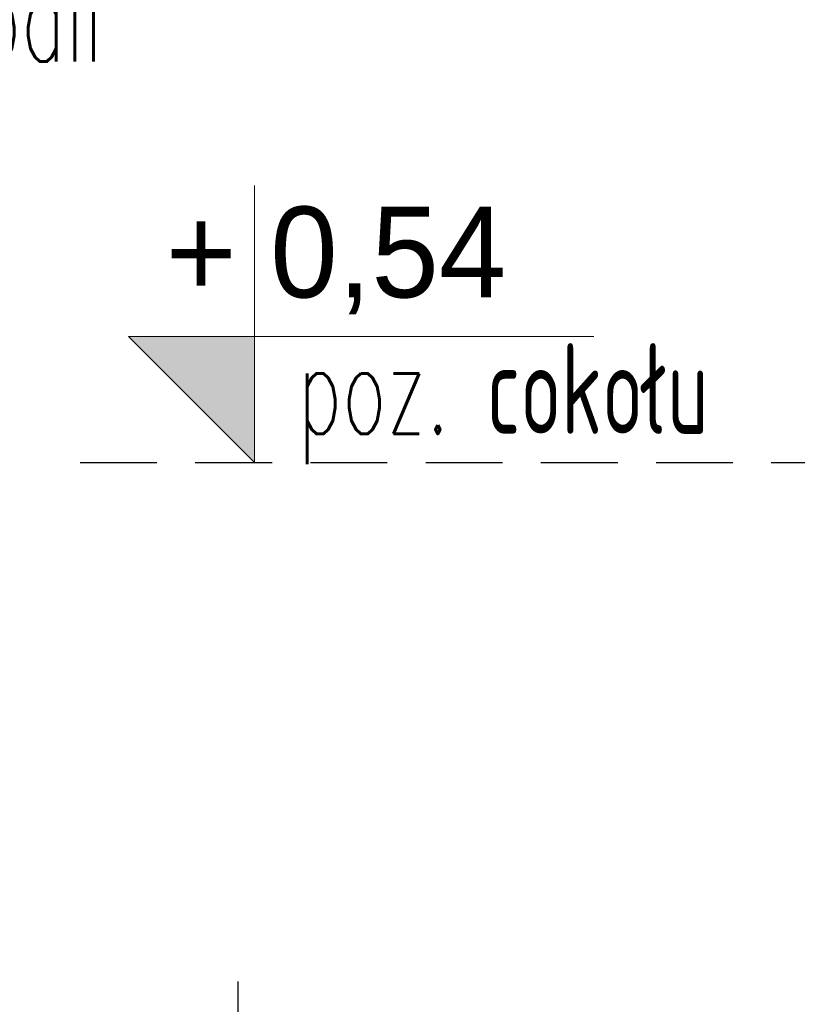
# Model space of a CAD drawing. Header units: centimetres. Extents: x 152786 to 159501, y -6718 to 1403.
# Tile 3 of 89: x 153376 to 153454, y -6529 to -6431. Entities that reach past the tile are written whole.
import ezdxf
from ezdxf import colors
from ezdxf.entities.mleader import LeaderData, LeaderLine
from ezdxf.math import Vec2, Vec3

# ---------------------------------------------------------------- set-up
doc = ezdxf.new("R2010")
doc.units = ezdxf.units.CM
doc.header["$LTSCALE"] = 0.1
doc.linetypes.add('DASHEDX2', pattern=[38.1, 25.4, -12.7])
doc.layers.get('0').update_dxf_attribs({"color": 45})
doc.layers.add('A_Opisy', color=7, linetype='Continuous', lineweight=18)
for name, color, linetype in [('A_wymiary_zewn', 4, 'Continuous'), ('widoki_przerywana_R&F', 4, 'DASHEDX2'), ('widoki_R&F', 4, 'Continuous')]:
    doc.layers.add(name, color=color, linetype=linetype)
doc.styles.add('simplex 0.6', font='simplex.shx', dxfattribs={"width": 0.6})
doc.styles.add('Skala 50', font='simplex.shx', dxfattribs={"width": 0.9, "height": 10})
doc.styles.add('TECH', font='FL Pismo Techniczne.ttf')

# ---------------------------------------------------------------- blocks, each defined once
blk = doc.blocks.new('kota_wysokościowa')
at = {"layer": 'A_Opisy'}
h = blk.add_hatch(color=256, dxfattribs=at)
h.dxf.hatch_style = 1
h.paths.add_polyline_path([(155781.169, 602.508), (155768.669, 602.508), (155781.169, 590.008)])
blk.add_lwpolyline([(155781.169, 617.508), (155781.169, 590.008), (155768.669, 602.508), (155814.83, 602.508)], dxfattribs=at)
blk = doc.blocks.new('_Open30')
at = {"color": 0, "linetype": 'ByBlock', "lineweight": -2, "transparency": 16777216}
for p, q in [((-1, 0.2679), (0, 0)), ((0, 0), (-1, -0.2679)), ((0, 0), (-1, 0))]:
    blk.add_line(p, q, dxfattribs=at)

msp = doc.modelspace()

# ---------------------------------------------------------------- linework, layer by layer
at = {"layer": 'widoki_przerywana_R&F', "ltscale": 3}
msp.add_lwpolyline([(153382.4613, -6475.0475), (153461.7584, -6475.0475)], dxfattribs=at)
at = {"layer": 'widoki_przerywana_R&F', "ltscale": 2.5}
msp.add_lwpolyline([(153398.1538, -6590.0475), (153398.1538, -6524.0475)], dxfattribs=at)

# ---------------------------------------------------------------- block references
at = {"layer": 'A_wymiary_zewn'}
msp.add_blockref('kota_wysokościowa', (-2381.4134, -7065.0552), dxfattribs=at)

# ---------------------------------------------------------------- texts
at = {"layer": 'A_Opisy', "color": 4, "style": 'TECH'}
msp.add_text('+ 0,54', height=9, dxfattribs=at).set_placement((153390.9527, -6458.6612))
at = {"layer": 'A_Opisy', "color": 7, "style": 'simplex 0.6', "width": 0.6}
msp.add_text('poz. cokołu', height=9, dxfattribs=at).set_placement((153404.0605, -6472.2004))

# ---------------------------------------------------------------- leaders
at = {"layer": 'widoki_R&F'}
ml = msp.add_multileader_mtext('Standard', dxfattribs=at)
ml.set_content('{\\W0.6;szalowanie w układzie poziomym\\Pdeski iglaste (pióro-wpust) na krawędziakach  drewnianych gr. ~5cm wyrównujących płaszczyznę bali}', color=256, style='Skala 50')
ml.set_leader_properties()
ml.set_arrow_properties(name='OPEN30')
ml.build(insert=Vec2(0, 0))
ml.multileader.update_dxf_attribs({"dogleg_length": 5, "arrow_head_size": 7})
ctx = ml.context
ctx.base_point, ctx.char_height, ctx.arrow_head_size, ctx.plane_origin = Vec3(153268.4109, -6387.256), 9, 7, Vec3(87454.8825, -13230.5042)
notes = []
notes.append((ctx, [(0, (1, 1, 0), (153442.7698, -6387.256), (-1, 0), 11.1874, [(0, [(153465.6712, -6377.2085)], 0, [])])]))
ctx.mtext.insert, ctx.mtext.width, ctx.mtext.defined_height = Vec3(153270.4109, -6381.256), 162.81688, 46.643
for ctx, leaders in notes:
    for number, flags, end, landing, length, lines in leaders:
        leader = LeaderData()
        leader.index, (leader.has_last_leader_line, leader.has_dogleg_vector, leader.attachment_direction) = number, flags
        leader.last_leader_point, leader.dogleg_vector, leader.dogleg_length = Vec3(end), Vec3(landing), length
        for number, points, colour, breaks in lines:
            line = LeaderLine()
            line.index, line.vertices, line.color, line.breaks = number, Vec3.list(points), colors.encode_raw_color(colour), breaks
            leader.lines.append(line)
        ctx.leaders.append(leader)

doc.saveas('drawing.dxf')
